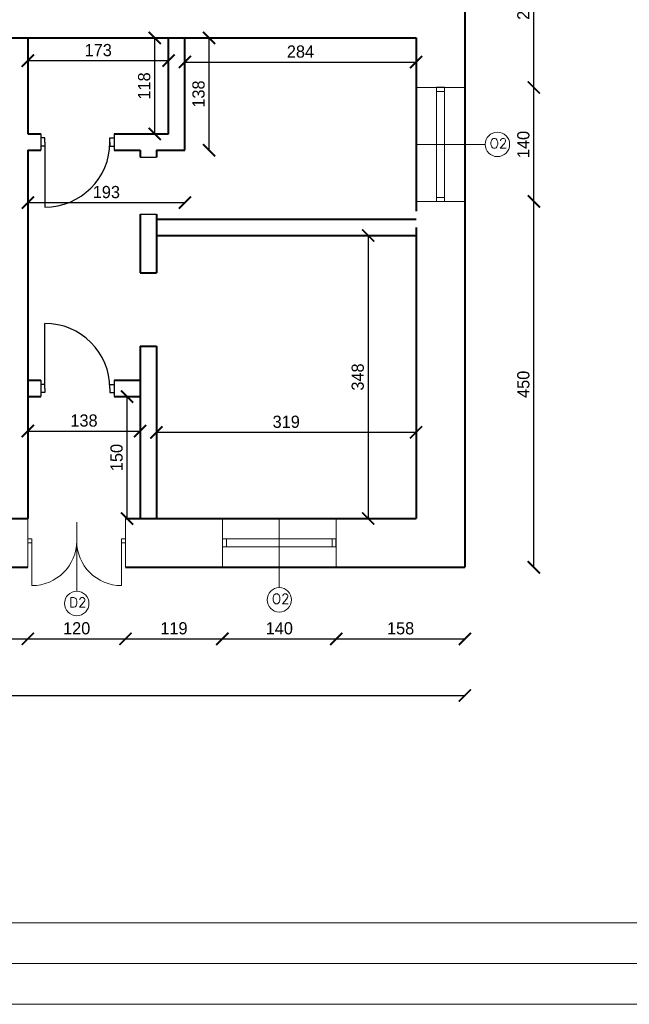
# Model space of a CAD drawing. Header units: millimetres. Extents: x 107252 to 132489, y 44218 to 60710.
# Tile 25 of 72: x 112617 to 113366, y 56048 to 57259. Entities that reach past the tile are written whole.
import ezdxf

# ---------------------------------------------------------------- set-up
doc = ezdxf.new("R2010")
doc.units = ezdxf.units.MM
for name, color, linetype, lineweight in [('cienka', 3, 'Continuous', 18), ('gruba', 1, 'Continuous', 40), ('wymiary', 252, 'Continuous', 15), ('średnia', 2, 'Continuous', 25)]:
    doc.layers.add(name, color=color, linetype=linetype, lineweight=lineweight)
doc.styles.add('ROMANS1', font='romans.shx', dxfattribs={"height": 15})
doc.styles.get("Standard").update_dxf_attribs({"font": 'GOTHIC.TTF'})
doc.dimstyles.new('secemin', dxfattribs={"dimtxt": 15, "dimasz": 15, "dimexe": 1.25, "dimexo": 0.625, "dimgap": 5, "dimtad": 1, "dimdec": 0, "dimtxsty": 'Standard', "dimblk": 'ARCHTICK', "dimcen": 0, "dimse1": 1, "dimse2": 1, "dimclrt": 256, "dimadec": 0, "dimazin": 0, "dimtfac": 1, "dimtdec": 0, "dimtmove": 0, "dimatfit": 3, "dimfxl": 1, "dimtfillclr": 250, "dimarcsym": 1})

# ---------------------------------------------------------------- blocks, each defined once
blk = doc.blocks.new('_ArchTick')
at = {"color": 0, "linetype": 'ByBlock', "const_width": 0.15}
blk.add_lwpolyline([(-0.5, -0.5), (0.5, 0.5)], dxfattribs=at)
blk = doc.blocks.new('*D65')
at = {"layer": 'Defpoints', "color": 0, "transparency": 16777216}
for p in [(112626.6, 57209), (112799.6, 57209), (112799.6, 57209)]:
    blk.add_point(p, dxfattribs=at)
at = {"layer": 'wymiary', "color": 0, "lineweight": -2, "transparency": 16777216}
blk.add_line((112626.6, 57209), (112799.6, 57209), dxfattribs=at)
at = {"layer": 'wymiary', "color": 0, "lineweight": -2, "transparency": 16777216, "xscale": 15, "yscale": 15, "zscale": 15, "rotation": 180}
blk.add_blockref('_ArchTick', (112626.6, 57209), dxfattribs=at)
at = {"layer": 'wymiary', "color": 0, "lineweight": -2, "transparency": 16777216, "xscale": 15, "yscale": 15, "zscale": 15}
blk.add_blockref('_ArchTick', (112799.6, 57209), dxfattribs=at)
at = {"layer": 'wymiary', "transparency": 16777216, "insert": (112713.1, 57221.9), "char_height": 15, "attachment_point": 5}
blk.add_mtext('173', dxfattribs=at)
blk = doc.blocks.new('*D66')
at = {"layer": 'Defpoints', "color": 0, "transparency": 16777216}
for p in [(112782.5, 57236.9), (112782.5, 57236.9), (112782.5, 57118.9)]:
    blk.add_point(p, dxfattribs=at)
at = {"layer": 'wymiary', "color": 0, "lineweight": -2, "transparency": 16777216}
blk.add_line((112782.5, 57118.9), (112782.5, 57236.9), dxfattribs=at)
at = {"layer": 'wymiary', "color": 0, "lineweight": -2, "transparency": 16777216, "xscale": 15, "yscale": 15, "zscale": 15}
for p, rotation in [((112782.5, 57236.9), 90), ((112782.5, 57118.9), 270)]:
    blk.add_blockref('_ArchTick', p, dxfattribs=dict(at, rotation=rotation))
at = {"layer": 'wymiary', "transparency": 16777216, "insert": (112769.6, 57177.9), "char_height": 15, "attachment_point": 5, "rotation": 90}
blk.add_mtext('118', dxfattribs=at)
blk = doc.blocks.new('*D67')
at = {"layer": 'Defpoints', "color": 0, "transparency": 16777216}
for p in [(112819.6, 57098.9), (112819.6, 57034.4), (112626.6, 57011.8)]:
    blk.add_point(p, dxfattribs=at)
at = {"layer": 'wymiary', "color": 0, "lineweight": -2, "transparency": 16777216}
blk.add_line((112626.6, 57034.4), (112819.6, 57034.4), dxfattribs=at)
at = {"layer": 'wymiary', "color": 0, "lineweight": -2, "transparency": 16777216, "xscale": 15, "yscale": 15, "zscale": 15, "rotation": 180}
blk.add_blockref('_ArchTick', (112626.6, 57034.4), dxfattribs=at)
at = {"layer": 'wymiary', "color": 0, "lineweight": -2, "transparency": 16777216, "xscale": 15, "yscale": 15, "zscale": 15}
blk.add_blockref('_ArchTick', (112819.6, 57034.4), dxfattribs=at)
at = {"layer": 'wymiary', "transparency": 16777216, "insert": (112723.1, 57047.3), "char_height": 15, "attachment_point": 5}
blk.add_mtext('193', dxfattribs=at)
blk = doc.blocks.new('*D68')
at = {"layer": 'Defpoints', "color": 0, "transparency": 16777216}
for p in [(112819.6, 57236.9), (112849.3, 57236.9), (112819.6, 57098.9)]:
    blk.add_point(p, dxfattribs=at)
at = {"layer": 'wymiary', "color": 0, "lineweight": -2, "transparency": 16777216}
blk.add_line((112849.3, 57098.9), (112849.3, 57236.9), dxfattribs=at)
at = {"layer": 'wymiary', "color": 0, "lineweight": -2, "transparency": 16777216, "xscale": 15, "yscale": 15, "zscale": 15}
for p, rotation in [((112849.3, 57236.9), 90), ((112849.3, 57098.9), 270)]:
    blk.add_blockref('_ArchTick', p, dxfattribs=dict(at, rotation=rotation))
at = {"layer": 'wymiary', "transparency": 16777216, "insert": (112836.4, 57167.9), "char_height": 15, "attachment_point": 5, "rotation": 90}
blk.add_mtext('138', dxfattribs=at)
blk = doc.blocks.new('*D69')
at = {"layer": 'Defpoints', "color": 0, "transparency": 16777216}
for p in [(112819.6, 57207.3), (113103.6, 57207.3), (113103.6, 57207.3)]:
    blk.add_point(p, dxfattribs=at)
at = {"layer": 'wymiary', "color": 0, "lineweight": -2, "transparency": 16777216}
blk.add_line((112819.6, 57207.3), (113103.6, 57207.3), dxfattribs=at)
at = {"layer": 'wymiary', "color": 0, "lineweight": -2, "transparency": 16777216, "xscale": 15, "yscale": 15, "zscale": 15, "rotation": 180}
blk.add_blockref('_ArchTick', (112819.6, 57207.3), dxfattribs=at)
at = {"layer": 'wymiary', "color": 0, "lineweight": -2, "transparency": 16777216, "xscale": 15, "yscale": 15, "zscale": 15}
blk.add_blockref('_ArchTick', (113103.6, 57207.3), dxfattribs=at)
at = {"layer": 'wymiary', "transparency": 16777216, "insert": (112961.6, 57220.1), "char_height": 15, "attachment_point": 5}
blk.add_mtext('284', dxfattribs=at)
blk = doc.blocks.new('*D70')
at = {"layer": 'Defpoints', "color": 0, "transparency": 16777216}
for p in [(112626.6, 56753.5), (112764.6, 56753.5), (112764.6, 56753.5)]:
    blk.add_point(p, dxfattribs=at)
at = {"layer": 'wymiary', "color": 0, "lineweight": -2, "transparency": 16777216}
blk.add_line((112626.6, 56753.5), (112764.6, 56753.5), dxfattribs=at)
at = {"layer": 'wymiary', "color": 0, "lineweight": -2, "transparency": 16777216, "xscale": 15, "yscale": 15, "zscale": 15, "rotation": 180}
blk.add_blockref('_ArchTick', (112626.6, 56753.5), dxfattribs=at)
at = {"layer": 'wymiary', "color": 0, "lineweight": -2, "transparency": 16777216, "xscale": 15, "yscale": 15, "zscale": 15}
blk.add_blockref('_ArchTick', (112764.6, 56753.5), dxfattribs=at)
at = {"layer": 'wymiary', "transparency": 16777216, "insert": (112695.6, 56766.3), "char_height": 15, "attachment_point": 5}
blk.add_mtext('138', dxfattribs=at)
blk = doc.blocks.new('*D71')
at = {"layer": 'Defpoints', "color": 0, "transparency": 16777216}
for p in [(112748.6, 56795.9), (112752.5, 56795.9), (112752.5, 56645.9)]:
    blk.add_point(p, dxfattribs=at)
at = {"layer": 'wymiary', "color": 0, "lineweight": -2, "transparency": 16777216}
blk.add_line((112748.6, 56645.9), (112748.6, 56795.9), dxfattribs=at)
at = {"layer": 'wymiary', "color": 0, "lineweight": -2, "transparency": 16777216, "xscale": 15, "yscale": 15, "zscale": 15}
for p, rotation in [((112748.6, 56795.9), 90), ((112748.6, 56645.9), 270)]:
    blk.add_blockref('_ArchTick', p, dxfattribs=dict(at, rotation=rotation))
at = {"layer": 'wymiary', "transparency": 16777216, "insert": (112735.7, 56720.9), "char_height": 15, "attachment_point": 5, "rotation": 90}
blk.add_mtext('150', dxfattribs=at)
blk = doc.blocks.new('*D72')
at = {"layer": 'Defpoints', "color": 0, "transparency": 16777216}
for p in [(113047.4, 56993.9), (113044.8, 56645.9), (113047.4, 56645.9)]:
    blk.add_point(p, dxfattribs=at)
at = {"layer": 'wymiary', "color": 0, "lineweight": -2, "transparency": 16777216}
blk.add_line((113044.8, 56993.9), (113044.8, 56645.9), dxfattribs=at)
at = {"layer": 'wymiary', "color": 0, "lineweight": -2, "transparency": 16777216, "xscale": 15, "yscale": 15, "zscale": 15}
for p, rotation in [((113044.8, 56993.9), 90), ((113044.8, 56645.9), 270)]:
    blk.add_blockref('_ArchTick', p, dxfattribs=dict(at, rotation=rotation))
at = {"layer": 'wymiary', "transparency": 16777216, "insert": (113032, 56819.9), "char_height": 15, "attachment_point": 5, "rotation": 90}
blk.add_mtext('348', dxfattribs=at)
blk = doc.blocks.new('*D73')
at = {"layer": 'Defpoints', "color": 0, "transparency": 16777216}
for p in [(112784.6, 56751.9), (113103.6, 56751.9), (113103.6, 56751.9)]:
    blk.add_point(p, dxfattribs=at)
at = {"layer": 'wymiary', "color": 0, "lineweight": -2, "transparency": 16777216}
blk.add_line((112784.6, 56751.9), (113103.6, 56751.9), dxfattribs=at)
at = {"layer": 'wymiary', "color": 0, "lineweight": -2, "transparency": 16777216, "xscale": 15, "yscale": 15, "zscale": 15, "rotation": 180}
blk.add_blockref('_ArchTick', (112784.6, 56751.9), dxfattribs=at)
at = {"layer": 'wymiary', "color": 0, "lineweight": -2, "transparency": 16777216, "xscale": 15, "yscale": 15, "zscale": 15}
blk.add_blockref('_ArchTick', (113103.6, 56751.9), dxfattribs=at)
at = {"layer": 'wymiary', "transparency": 16777216, "insert": (112944.1, 56764.8), "char_height": 15, "attachment_point": 5}
blk.add_mtext('319', dxfattribs=at)
blk = doc.blocks.new('*D95')
at = {"layer": 'Defpoints', "color": 0, "transparency": 16777216}
for p in [(112505.6, 56549.9), (112626.6, 56549.9), (112626.6, 56497.9)]:
    blk.add_point(p, dxfattribs=at)
at = {"layer": 'wymiary', "color": 0, "lineweight": -2, "transparency": 16777216}
blk.add_line((112505.6, 56497.9), (112626.6, 56497.9), dxfattribs=at)
at = {"layer": 'wymiary', "color": 0, "lineweight": -2, "transparency": 16777216, "xscale": 15, "yscale": 15, "zscale": 15, "rotation": 180}
blk.add_blockref('_ArchTick', (112505.6, 56497.9), dxfattribs=at)
at = {"layer": 'wymiary', "color": 0, "lineweight": -2, "transparency": 16777216, "xscale": 15, "yscale": 15, "zscale": 15}
blk.add_blockref('_ArchTick', (112626.6, 56497.9), dxfattribs=at)
at = {"layer": 'wymiary', "transparency": 16777216, "insert": (112566.1, 56510.6), "char_height": 15, "attachment_point": 5}
blk.add_mtext('121', dxfattribs=at)
blk = doc.blocks.new('*D96')
at = {"layer": 'Defpoints', "color": 0, "transparency": 16777216}
for p in [(112626.6, 56549.9), (112746.6, 56549.9), (112746.6, 56497.9)]:
    blk.add_point(p, dxfattribs=at)
at = {"layer": 'wymiary', "color": 0, "lineweight": -2, "transparency": 16777216}
blk.add_line((112626.6, 56497.9), (112746.6, 56497.9), dxfattribs=at)
at = {"layer": 'wymiary', "color": 0, "lineweight": -2, "transparency": 16777216, "xscale": 15, "yscale": 15, "zscale": 15, "rotation": 180}
blk.add_blockref('_ArchTick', (112626.6, 56497.9), dxfattribs=at)
at = {"layer": 'wymiary', "color": 0, "lineweight": -2, "transparency": 16777216, "xscale": 15, "yscale": 15, "zscale": 15}
blk.add_blockref('_ArchTick', (112746.6, 56497.9), dxfattribs=at)
at = {"layer": 'wymiary', "transparency": 16777216, "insert": (112686.6, 56510.8), "char_height": 15, "attachment_point": 5}
blk.add_mtext('120', dxfattribs=at)
blk = doc.blocks.new('*D97')
at = {"layer": 'Defpoints', "color": 0, "transparency": 16777216}
for p in [(112746.6, 56549.9), (112865.6, 56549.9), (112865.6, 56497.9)]:
    blk.add_point(p, dxfattribs=at)
at = {"layer": 'wymiary', "color": 0, "lineweight": -2, "transparency": 16777216}
blk.add_line((112746.6, 56497.9), (112865.6, 56497.9), dxfattribs=at)
at = {"layer": 'wymiary', "color": 0, "lineweight": -2, "transparency": 16777216, "xscale": 15, "yscale": 15, "zscale": 15, "rotation": 180}
blk.add_blockref('_ArchTick', (112746.6, 56497.9), dxfattribs=at)
at = {"layer": 'wymiary', "color": 0, "lineweight": -2, "transparency": 16777216, "xscale": 15, "yscale": 15, "zscale": 15}
blk.add_blockref('_ArchTick', (112865.6, 56497.9), dxfattribs=at)
at = {"layer": 'wymiary', "transparency": 16777216, "insert": (112806.1, 56510.8), "char_height": 15, "attachment_point": 5}
blk.add_mtext('119', dxfattribs=at)
blk = doc.blocks.new('*D98')
at = {"layer": 'Defpoints', "color": 0, "transparency": 16777216}
for p in [(112865.6, 56549.9), (113005.6, 56549.9), (113005.6, 56497.9)]:
    blk.add_point(p, dxfattribs=at)
at = {"layer": 'wymiary', "color": 0, "lineweight": -2, "transparency": 16777216}
blk.add_line((112865.6, 56497.9), (113005.6, 56497.9), dxfattribs=at)
at = {"layer": 'wymiary', "color": 0, "lineweight": -2, "transparency": 16777216, "xscale": 15, "yscale": 15, "zscale": 15, "rotation": 180}
blk.add_blockref('_ArchTick', (112865.6, 56497.9), dxfattribs=at)
at = {"layer": 'wymiary', "color": 0, "lineweight": -2, "transparency": 16777216, "xscale": 15, "yscale": 15, "zscale": 15}
blk.add_blockref('_ArchTick', (113005.6, 56497.9), dxfattribs=at)
at = {"layer": 'wymiary', "transparency": 16777216, "insert": (112935.6, 56510.8), "char_height": 15, "attachment_point": 5}
blk.add_mtext('140', dxfattribs=at)
blk = doc.blocks.new('*D99')
at = {"layer": 'Defpoints', "color": 0, "transparency": 16777216}
for p in [(113005.6, 56549.9), (113163.6, 56549.9), (113163.6, 56497.9)]:
    blk.add_point(p, dxfattribs=at)
at = {"layer": 'wymiary', "color": 0, "lineweight": -2, "transparency": 16777216}
blk.add_line((113005.6, 56497.9), (113163.6, 56497.9), dxfattribs=at)
at = {"layer": 'wymiary', "color": 0, "lineweight": -2, "transparency": 16777216, "xscale": 15, "yscale": 15, "zscale": 15, "rotation": 180}
blk.add_blockref('_ArchTick', (113005.6, 56497.9), dxfattribs=at)
at = {"layer": 'wymiary', "color": 0, "lineweight": -2, "transparency": 16777216, "xscale": 15, "yscale": 15, "zscale": 15}
blk.add_blockref('_ArchTick', (113163.6, 56497.9), dxfattribs=at)
at = {"layer": 'wymiary', "transparency": 16777216, "insert": (113084.6, 56510.8), "char_height": 15, "attachment_point": 5}
blk.add_mtext('158', dxfattribs=at)
blk = doc.blocks.new('*D100')
at = {"layer": 'Defpoints', "color": 0, "transparency": 16777216}
for p in [(113163.6, 57035.9), (113248.4, 57035.9), (113163.6, 56585.9)]:
    blk.add_point(p, dxfattribs=at)
at = {"layer": 'wymiary', "color": 0, "lineweight": -2, "transparency": 16777216}
blk.add_line((113248.4, 56585.9), (113248.4, 57035.9), dxfattribs=at)
at = {"layer": 'wymiary', "color": 0, "lineweight": -2, "transparency": 16777216, "xscale": 15, "yscale": 15, "zscale": 15}
for p, rotation in [((113248.4, 57035.9), 90), ((113248.4, 56585.9), 270)]:
    blk.add_blockref('_ArchTick', p, dxfattribs=dict(at, rotation=rotation))
at = {"layer": 'wymiary', "transparency": 16777216, "insert": (113235.5, 56810.9), "char_height": 15, "attachment_point": 5, "rotation": 90}
blk.add_mtext('450', dxfattribs=at)
blk = doc.blocks.new('*D101')
at = {"layer": 'Defpoints', "color": 0, "transparency": 16777216}
for p in [(113163.6, 57175.9), (113248.4, 57175.9), (113163.6, 57035.9)]:
    blk.add_point(p, dxfattribs=at)
at = {"layer": 'wymiary', "color": 0, "lineweight": -2, "transparency": 16777216}
blk.add_line((113248.4, 57035.9), (113248.4, 57175.9), dxfattribs=at)
at = {"layer": 'wymiary', "color": 0, "lineweight": -2, "transparency": 16777216, "xscale": 15, "yscale": 15, "zscale": 15}
for p, rotation in [((113248.4, 57175.9), 90), ((113248.4, 57035.9), 270)]:
    blk.add_blockref('_ArchTick', p, dxfattribs=dict(at, rotation=rotation))
at = {"layer": 'wymiary', "transparency": 16777216, "insert": (113235.5, 57105.9), "char_height": 15, "attachment_point": 5, "rotation": 90}
blk.add_mtext('140', dxfattribs=at)
blk = doc.blocks.new('*D102')
at = {"layer": 'Defpoints', "color": 0, "transparency": 16777216}
for p in [(113163.6, 57375.9), (113248.4, 57375.9), (113163.6, 57175.9)]:
    blk.add_point(p, dxfattribs=at)
at = {"layer": 'wymiary', "color": 0, "lineweight": -2, "transparency": 16777216}
blk.add_line((113248.4, 57175.9), (113248.4, 57375.9), dxfattribs=at)
at = {"layer": 'wymiary', "color": 0, "lineweight": -2, "transparency": 16777216, "xscale": 15, "yscale": 15, "zscale": 15}
for p, rotation in [((113248.4, 57375.9), 90), ((113248.4, 57175.9), 270)]:
    blk.add_blockref('_ArchTick', p, dxfattribs=dict(at, rotation=rotation))
at = {"layer": 'wymiary', "transparency": 16777216, "insert": (113235.5, 57275.9), "char_height": 15, "attachment_point": 5, "rotation": 90}
blk.add_mtext('200', dxfattribs=at)
blk = doc.blocks.new('*D307')
at = {"layer": 'Defpoints', "color": 0, "transparency": 16777216}
for p in [(111700.6, 57760.9), (113163.6, 56549.9), (113163.6, 56428.3)]:
    blk.add_point(p, dxfattribs=at)
at = {"layer": 'wymiary', "color": 0, "lineweight": -2, "transparency": 16777216}
blk.add_line((111700.6, 56428.3), (113163.6, 56428.3), dxfattribs=at)
at = {"layer": 'wymiary', "color": 0, "lineweight": -2, "transparency": 16777216, "xscale": 15, "yscale": 15, "zscale": 15, "rotation": 180}
blk.add_blockref('_ArchTick', (111700.6, 56428.3), dxfattribs=at)
at = {"layer": 'wymiary', "color": 0, "lineweight": -2, "transparency": 16777216, "xscale": 15, "yscale": 15, "zscale": 15}
blk.add_blockref('_ArchTick', (113163.6, 56428.3), dxfattribs=at)
at = {"layer": 'wymiary', "transparency": 16777216, "insert": (112432.1, 56441.2), "char_height": 15, "attachment_point": 5}
blk.add_mtext('1463', dxfattribs=at)

msp = doc.modelspace()

# ---------------------------------------------------------------- linework, layer by layer
at = {"layer": 'cienka'}
for p, q in [((113163.621, 57175.868), (113103.621, 57175.868)), ((113128.621, 57035.868), (113128.621, 57175.868)), ((113138.621, 57170.868), (113128.621, 57170.868)), ((113138.621, 57035.868), (113138.621, 57175.868)), ((113103.621, 57106.01), (113188.621, 57106.01)), ((113163.621, 57035.868), (113103.621, 57035.868)), ((113138.621, 57040.868), (113128.621, 57040.868)), ((112626.621, 56645.868), (112626.621, 56585.868)), ((112686.71, 56641.411), (112686.71, 56556.411)), ((112746.621, 56645.868), (112746.621, 56585.868)), ((112865.621, 56585.868), (112865.621, 56645.868)), ((112935.621, 56645.868), (112935.621, 56560.868)), ((113005.621, 56585.868), (113005.621, 56645.868)), ((112626.621, 56620.868), (112631.621, 56620.868)), ((112626.621, 56615.868), (112631.621, 56615.868)), ((112631.621, 56620.868), (112631.621, 56615.868)), ((112631.621, 56618.368), (112631.621, 56563.368)), ((112746.621, 56620.868), (112741.621, 56620.868)), ((112741.621, 56620.868), (112741.621, 56615.868)), ((112741.621, 56618.368), (112741.621, 56563.368)), ((112746.621, 56615.868), (112741.621, 56615.868)), ((112865.621, 56620.868), (113005.621, 56620.868)), ((112865.621, 56610.868), (113005.621, 56610.868)), ((112870.621, 56610.868), (112870.621, 56620.868)), ((113000.621, 56610.868), (113000.621, 56620.868)), ((109401.976, 56148.443), (115241.976, 56148.443)), ((109351.976, 56098.443), (115291.976, 56098.443)), ((109351.976, 56098.443), (115291.976, 56098.443)), ((109401.976, 56048.443), (115241.976, 56048.443))]:
    msp.add_line(p, q, dxfattribs=at)
for centre in [(113203.621, 57106.01), (112686.71, 56541.411), (112935.621, 56545.868)]:
    msp.add_circle(centre, 15, dxfattribs=at)
for centre, start, end in [((112631.621, 56618.368), 270, 0), ((112741.621, 56618.368), 180, 270)]:
    msp.add_arc(centre, 55, start, end, dxfattribs=at)
at = {"layer": 'gruba'}
for p, q in [((113163.621, 57795.868), (113163.621, 56585.868)), ((112528.621, 57236.868), (113103.621, 57236.868)), ((112626.621, 57236.868), (112626.621, 57118.868)), ((112799.621, 57118.868), (112799.621, 57236.868)), ((112819.621, 57098.868), (112819.621, 57236.868)), ((113103.621, 57236.868), (113103.621, 57023.868)), ((112626.621, 57118.868), (112642.515, 57118.868)), ((112732.515, 57118.868), (112799.621, 57118.868)), ((112626.621, 57098.868), (112642.515, 57098.868)), ((112626.621, 57098.868), (112626.621, 56645.868)), ((112732.515, 57098.868), (112764.621, 57098.868)), ((112764.621, 57098.868), (112764.621, 57090.269)), ((112784.621, 57098.868), (112819.621, 57098.868)), ((112784.621, 57098.868), (112784.621, 57090.269)), ((112764.621, 57020.269), (112764.621, 56948.017)), ((112784.621, 57020.269), (112784.621, 56948.017)), ((112784.621, 57013.868), (113103.621, 57013.868)), ((113103.621, 57003.868), (113103.621, 56645.868)), ((112784.621, 56993.868), (113103.621, 56993.868)), ((112764.621, 56948.017), (112784.621, 56948.017)), ((112764.621, 56858.017), (112764.621, 56645.868)), ((112764.621, 56858.017), (112784.621, 56858.017)), ((112784.621, 56858.017), (112784.621, 56645.868)), ((112626.621, 56815.868), (112642.515, 56815.868)), ((112732.515, 56815.868), (112764.621, 56815.868)), ((112626.621, 56795.868), (112642.515, 56795.868)), ((112732.515, 56795.868), (112764.621, 56795.868)), ((112240.621, 56645.868), (112626.621, 56645.868)), ((112746.621, 56645.868), (113103.621, 56645.868)), ((112240.621, 56585.868), (112626.621, 56585.868)), ((112746.621, 56585.868), (113163.621, 56585.868))]:
    msp.add_line(p, q, dxfattribs=at)
at = {"layer": 'średnia'}
for p, q in [((113138.621, 57175.868), (113128.621, 57175.868)), ((112642.515, 57118.868), (112642.515, 57098.868)), ((112647.515, 57113.868), (112642.515, 57113.868)), ((112647.515, 57108.868), (112647.515, 57113.868)), ((112647.515, 57108.868), (112647.515, 57103.868)), ((112647.515, 57108.868), (112647.515, 57028.868)), ((112727.515, 57108.868), (112727.515, 57113.868)), ((112727.515, 57113.868), (112732.515, 57113.868)), ((112727.515, 57108.868), (112727.515, 57103.868)), ((112732.515, 57118.868), (112732.515, 57098.868)), ((112647.515, 57103.868), (112642.515, 57103.868)), ((112727.515, 57103.868), (112732.515, 57103.868)), ((112764.621, 57090.269), (112784.621, 57090.269)), ((112764.621, 57020.269), (112784.621, 57020.269)), ((112647.515, 56805.868), (112647.515, 56885.868)), ((112642.515, 56815.868), (112642.515, 56795.868)), ((112647.515, 56810.868), (112642.515, 56810.868)), ((112647.515, 56805.868), (112647.515, 56810.868)), ((112647.515, 56805.868), (112647.515, 56800.868)), ((112727.515, 56805.868), (112727.515, 56810.868)), ((112727.515, 56810.868), (112732.515, 56810.868)), ((112727.515, 56805.868), (112727.515, 56800.868)), ((112732.515, 56815.868), (112732.515, 56795.868)), ((112647.515, 56800.868), (112642.515, 56800.868)), ((112727.515, 56800.868), (112732.515, 56800.868)), ((113005.621, 56610.868), (113005.621, 56620.868))]:
    msp.add_line(p, q, dxfattribs=at)
for centre, start, end in [((112647.515, 57108.868), 270, 0), ((112647.515, 56805.868), 0, 90)]:
    msp.add_arc(centre, 80, start, end, dxfattribs=at)

# ---------------------------------------------------------------- texts
at = {"layer": 'cienka', "char_height": 12, "width": 362.40331, "attachment_point": 1, "style": 'ROMANS1'}
for s, insert in [('O2', (113194.138, 57113.297)), ('O2', (112926.487, 56553.16)), ('D2', (112677.576, 56548.703))]:
    msp.add_mtext(s, dxfattribs=dict(at, insert=insert))

# ---------------------------------------------------------------- dimensions: what is measured, and where the dimension line sits
at = {"layer": 'wymiary'}
for base, p1, p2, picture, middle in [((113163.621, 56428.313), (111700.621, 57760.935), (113163.621, 56549.935), '*D307', (112432.121, 56441.19)), ((112626.621, 56497.887), (112505.621, 56549.935), (112626.621, 56549.935), '*D95', (112566.121, 56510.576)), ((112746.621, 56497.887), (112626.621, 56549.935), (112746.621, 56549.935), '*D96', (112686.621, 56510.764)), ((112865.621, 56497.887), (112746.621, 56549.935), (112865.621, 56549.935), '*D97', (112806.121, 56510.764)), ((113005.621, 56497.887), (112865.621, 56549.935), (113005.621, 56549.935), '*D98', (112935.621, 56510.764)), ((113163.621, 56497.887), (113005.621, 56549.935), (113163.621, 56549.935), '*D99', (113084.621, 56510.764))]:
    dim = msp.add_linear_dim(base=base, p1=p1, p2=p2, dimstyle='secemin', override={"dimtmove": 1}, dxfattribs=at)
    dim.commit()
    dim.dimension.update_dxf_attribs({"geometry": picture, "text_midpoint": middle})
for base, p1, p2, picture, middle in [((113248.353, 57375.868), (113163.621, 57175.868), (113163.621, 57375.868), '*D102', (113235.476, 57275.868)), ((113248.353, 57175.868), (113163.621, 57035.868), (113163.621, 57175.868), '*D101', (113235.476, 57105.868))]:
    dim = msp.add_linear_dim(base=base, p1=p1, p2=p2, angle=90, dimstyle='secemin', override={"dimtmove": 1}, dxfattribs=at)
    dim.commit()
    dim.dimension.update_dxf_attribs({"geometry": picture, "text_midpoint": middle})
for base, p1, p2, picture, middle in [((112782.485, 57236.868), (112782.485, 57118.868), (112782.485, 57236.868), '*D66', (112769.607, 57177.868)), ((112849.304, 57236.868), (112819.621, 57098.868), (112819.621, 57236.868), '*D68', (112836.427, 57167.868)), ((113248.353, 57035.868), (113163.621, 56585.868), (113163.621, 57035.868), '*D100', (113235.476, 56810.868)), ((113044.837, 56645.868), (113047.361, 56993.868), (113047.361, 56645.868), '*D72', (113031.96, 56819.868)), ((112748.568, 56795.868), (112752.473, 56645.868), (112752.473, 56795.868), '*D71', (112735.691, 56720.868))]:
    dim = msp.add_linear_dim(base=base, p1=p1, p2=p2, angle=90, dimstyle='secemin', dxfattribs=at)
    dim.commit()
    dim.dimension.update_dxf_attribs({"geometry": picture, "text_midpoint": middle})
for base, p1, p2, picture, middle in [((112799.621, 57209.018), (112626.621, 57209.018), (112799.621, 57209.018), '*D65', (112713.121, 57221.896)), ((113103.621, 57207.267), (112819.621, 57207.267), (113103.621, 57207.267), '*D69', (112961.621, 57220.144)), ((112819.621, 57034.383), (112626.621, 57011.799), (112819.621, 57098.868), '*D67', (112723.121, 57047.26)), ((112764.621, 56753.454), (112626.621, 56753.454), (112764.621, 56753.454), '*D70', (112695.621, 56766.331)), ((113103.621, 56751.943), (112784.621, 56751.943), (113103.621, 56751.943), '*D73', (112944.121, 56764.82))]:
    dim = msp.add_linear_dim(base=base, p1=p1, p2=p2, dimstyle='secemin', dxfattribs=at)
    dim.commit()
    dim.dimension.update_dxf_attribs({"geometry": picture, "text_midpoint": middle})

doc.saveas('drawing.dxf')
